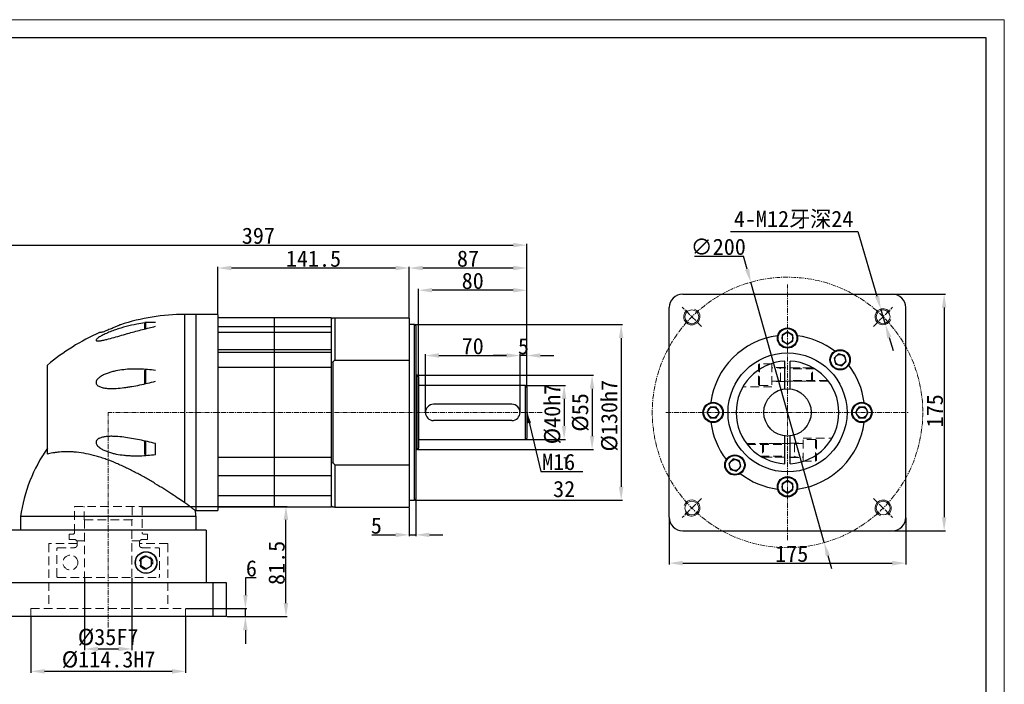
# Model space of a CAD drawing. Header units: millimetres. Extents: x 5804 to 6925, y -574 to 219.
# Tile 3 of 3: x 6197 to 6925, y -273 to 219. Entities that reach past the tile are written whole.
import ezdxf

# ---------------------------------------------------------------- set-up
doc = ezdxf.new("R2010")
doc.units = ezdxf.units.MM
doc.linetypes.add('CENTER', pattern=[0.6, 0.375, -0.075, 0.075, -0.075])
doc.linetypes.add('HIDDEN', pattern=[9.525, 6.35, -3.175])
for name, color, linetype, lineweight in [('0细实线', 3, 'Continuous', 9), ('sold', 2, 'Continuous', 15), ('中心', 1, 'CENTER', 9), ('图框_外框线', 7, 'Continuous', 18), ('标注', 3, 'Continuous', 15)]:
    doc.layers.add(name, color=color, linetype=linetype, lineweight=lineweight)
doc.layers.add('图框_标题栏文字', color=6, linetype='Continuous')
doc.styles.add('工程字', font='gbenor.shx', dxfattribs={"bigfont": 'gbcbig.shx'})
doc.dimstyles.new('ISO-25', dxfattribs={"dimtxt": 11, "dimasz": 5, "dimexe": 1.25, "dimexo": 1, "dimgap": 2, "dimtad": 1, "dimtxsty": '工程字', "dimcen": 2, "dimadec": 0, "dimazin": 0, "dimtfac": 1, "dimtmove": 0, "dimatfit": 3, "dimfxl": 1, "dimarcsym": 0})
doc.dimstyles.new('机械$0', dxfattribs={"dimtxt": 6, "dimasz": 4, "dimexe": 1, "dimexo": 0.5, "dimgap": 0.4, "dimtad": 1, "dimtoh": 1, "dimzin": 9, "dimdsep": 46, "dimtxsty": 'Standard', "dimcen": 0, "dimazin": 2, "dimtfac": 1, "dimtmove": 0, "dimatfit": 3, "dimfxl": 1, "dimarcsym": 0})
doc.dimstyles.new('机械$3', dxfattribs={"dimtxt": 6, "dimasz": 4, "dimexe": 1, "dimexo": 0.5, "dimgap": 0.4, "dimtad": 1, "dimtih": 1, "dimtoh": 1, "dimzin": 9, "dimdsep": 46, "dimtxsty": 'Standard', "dimcen": 0, "dimazin": 2, "dimtfac": 1, "dimtmove": 0, "dimatfit": 3, "dimfxl": 1, "dimarcsym": 0})
doc.dimstyles.new('机械$7', dxfattribs={"dimtxt": 6, "dimasz": 4, "dimexe": 1, "dimexo": 0.5, "dimgap": 0.4, "dimtad": 1, "dimtoh": 1, "dimzin": 9, "dimdsep": 46, "dimtxsty": 'Standard', "dimcen": 0, "dimazin": 2, "dimtfac": 1, "dimtmove": 0, "dimatfit": 3, "dimfxl": 1, "dimarcsym": 0})

# ---------------------------------------------------------------- blocks, each defined once
blk = doc.blocks.new('*D81')
at = {"layer": 'Defpoints', "color": 0}
for p in [(6566.67, -29.76), (6571.67, -53.83), (6566.67, -71.83)]:
    blk.add_point(p, dxfattribs=at)
at = {"layer": '标注', "color": 0, "lineweight": -2, "ltscale": 0.1}
for p, q in [((6566.67, -71.33), (6566.67, -28.76)), ((6571.67, -53.33), (6571.67, -28.76)), ((6556.67, -29.76), (6546.67, -29.76)), ((6571.67, -29.76), (6566.67, -29.76)), ((6581.67, -29.76), (6591.67, -29.76))]:
    blk.add_line(p, q, dxfattribs=at)
at = {"layer": '标注', "color": 0}
for points in [[(6556.67, -31.42), (6556.67, -28.09), (6566.67, -29.76)], [(6581.67, -28.09), (6581.67, -31.42), (6571.67, -29.76)]]:
    blk.add_solid(points, dxfattribs=at)
at = {"layer": '标注', "color": 0, "insert": (6569.17, -22.96), "char_height": 12, "attachment_point": 5}
blk.add_mtext('5', dxfattribs=at)
blk = doc.blocks.new('*D82')
at = {"layer": 'Defpoints', "color": 0}
for p in [(6566.67, -29.76), (6496.67, -71.83), (6566.67, -71.83)]:
    blk.add_point(p, dxfattribs=at)
at = {"layer": '标注', "color": 0, "lineweight": -2, "ltscale": 0.1}
for p, q in [((6496.67, -71.33), (6496.67, -28.76)), ((6566.67, -71.33), (6566.67, -28.76)), ((6506.67, -29.76), (6556.67, -29.76))]:
    blk.add_line(p, q, dxfattribs=at)
at = {"layer": '标注', "color": 0}
for points in [[(6506.67, -28.09), (6506.67, -31.42), (6496.67, -29.76)], [(6556.67, -31.42), (6556.67, -28.09), (6566.67, -29.76)]]:
    blk.add_solid(points, dxfattribs=at)
at = {"layer": '标注', "color": 0, "insert": (6531.67, -22.89), "char_height": 12, "attachment_point": 5}
blk.add_mtext('70', dxfattribs=at)
blk = doc.blocks.new('*D83')
at = {"layer": 'Defpoints', "color": 0}
for p in [(6491.67, 18.51), (6491.67, -46.04), (6571.67, -53.83)]:
    blk.add_point(p, dxfattribs=at)
at = {"layer": '标注', "color": 0, "lineweight": -2, "ltscale": 0.1}
for p, q in [((6491.67, -45.54), (6491.67, 19.51)), ((6561.67, 18.51), (6501.67, 18.51)), ((6571.67, -53.33), (6571.67, 19.51))]:
    blk.add_line(p, q, dxfattribs=at)
at = {"layer": '标注', "color": 0}
for points in [[(6501.67, 20.17), (6501.67, 16.84), (6491.67, 18.51)], [(6561.67, 16.84), (6561.67, 20.17), (6571.67, 18.51)]]:
    blk.add_solid(points, dxfattribs=at)
at = {"layer": '标注', "color": 0, "insert": (6531.67, 25.37), "char_height": 12, "attachment_point": 5}
blk.add_mtext('80', dxfattribs=at)
blk = doc.blocks.new('*D84')
at = {"layer": 'Defpoints', "color": 0}
for p in [(6484.67, 34.93), (6484.67, -1.83), (6571.67, -53.83)]:
    blk.add_point(p, dxfattribs=at)
at = {"layer": '标注', "color": 0, "lineweight": -2, "ltscale": 0.1}
for p, q in [((6484.67, -1.33), (6484.67, 35.93)), ((6561.67, 34.93), (6494.67, 34.93)), ((6571.67, -53.33), (6571.67, 35.93))]:
    blk.add_line(p, q, dxfattribs=at)
at = {"layer": '标注', "color": 0}
for points in [[(6494.67, 36.6), (6494.67, 33.26), (6484.67, 34.93)], [(6561.67, 33.26), (6561.67, 36.6), (6571.67, 34.93)]]:
    blk.add_solid(points, dxfattribs=at)
at = {"layer": '标注', "color": 0, "insert": (6528.17, 41.8), "char_height": 12, "attachment_point": 5}
blk.add_mtext('87', dxfattribs=at)
blk = doc.blocks.new('*D85')
at = {"layer": 'Defpoints', "color": 0}
for p in [(6571.67, 51.87), (6571.67, -53.83), (6174.67, -197.83)]:
    blk.add_point(p, dxfattribs=at)
at = {"layer": '标注', "color": 0, "lineweight": -2, "ltscale": 0.1}
for p, q in [((6174.67, -197.33), (6174.67, 52.87)), ((6184.67, 51.87), (6561.67, 51.87)), ((6571.67, -53.33), (6571.67, 52.87))]:
    blk.add_line(p, q, dxfattribs=at)
at = {"layer": '标注', "color": 0}
for points in [[(6184.67, 53.54), (6184.67, 50.21), (6174.67, 51.87)], [(6561.67, 50.21), (6561.67, 53.54), (6571.67, 51.87)]]:
    blk.add_solid(points, dxfattribs=at)
at = {"layer": '标注', "color": 0, "insert": (6373.17, 58.74), "char_height": 12, "attachment_point": 5}
blk.add_mtext('397', dxfattribs=at)
blk = doc.blocks.new('*D86')
at = {"layer": 'Defpoints', "color": 0}
for p in [(6343.17, 34.93), (6343.17, 0.67), (6484.67, -1.83)]:
    blk.add_point(p, dxfattribs=at)
at = {"layer": '标注', "color": 0, "lineweight": -2, "ltscale": 0.1}
for p, q in [((6343.17, 1.17), (6343.17, 35.93)), ((6474.67, 34.93), (6353.17, 34.93)), ((6484.67, -1.33), (6484.67, 35.93))]:
    blk.add_line(p, q, dxfattribs=at)
at = {"layer": '标注', "color": 0}
for points in [[(6353.17, 36.6), (6353.17, 33.26), (6343.17, 34.93)], [(6474.67, 33.26), (6474.67, 36.6), (6484.67, 34.93)]]:
    blk.add_solid(points, dxfattribs=at)
at = {"layer": '标注', "color": 0, "insert": (6413.91, 41.76), "char_height": 12, "attachment_point": 5}
blk.add_mtext('141.5', dxfattribs=at)
blk = doc.blocks.new('*D87')
at = {"layer": 'Defpoints', "color": 0}
for p in [(6244.67, -193.83), (6279.67, -193.83), (6279.67, -246.7)]:
    blk.add_point(p, dxfattribs=at)
at = {"layer": '标注', "color": 0, "lineweight": -2, "ltscale": 0.1}
for p, q in [((6244.67, -194.33), (6244.67, -247.7)), ((6279.67, -194.33), (6279.67, -247.7)), ((6254.67, -246.7), (6269.67, -246.7))]:
    blk.add_line(p, q, dxfattribs=at)
at = {"layer": '标注', "color": 0}
for points in [[(6254.67, -245.04), (6254.67, -248.37), (6244.67, -246.7)], [(6269.67, -248.37), (6269.67, -245.04), (6279.67, -246.7)]]:
    blk.add_solid(points, dxfattribs=at)
at = {"layer": '标注', "color": 0, "insert": (6262.06, -238.12), "char_height": 12, "attachment_point": 5}
blk.add_mtext('%%C35F7', dxfattribs=at)
blk = doc.blocks.new('*D88')
at = {"layer": 'Defpoints', "color": 0}
for p in [(6205.02, -222.83), (6319.32, -222.83), (6319.32, -263.26)]:
    blk.add_point(p, dxfattribs=at)
at = {"layer": '标注', "color": 0, "lineweight": -2, "ltscale": 0.1}
for p, q in [((6205.02, -223.33), (6205.02, -264.26)), ((6319.32, -223.33), (6319.32, -264.26)), ((6215.02, -263.26), (6309.32, -263.26))]:
    blk.add_line(p, q, dxfattribs=at)
at = {"layer": '标注', "color": 0}
for points in [[(6215.02, -261.6), (6215.02, -264.93), (6205.02, -263.26)], [(6309.32, -264.93), (6309.32, -261.6), (6319.32, -263.26)]]:
    blk.add_solid(points, dxfattribs=at)
at = {"layer": '标注', "color": 0, "insert": (6262.42, -254.68), "char_height": 12, "attachment_point": 5}
blk.add_mtext('%%C114.3H7', dxfattribs=at)
blk = doc.blocks.new('*D89')
at = {"layer": 'Defpoints', "color": 0}
for p in [(6319.32, -216.83), (6363.56, -216.83), (6349.67, -222.83)]:
    blk.add_point(p, dxfattribs=at)
at = {"layer": '标注', "color": 0, "lineweight": -2, "ltscale": 0.1}
for p, q in [((6371.47, -194.08), (6363.56, -194.08)), ((6363.56, -194.08), (6363.56, -206.83)), ((6319.82, -216.83), (6364.56, -216.83)), ((6363.56, -222.83), (6363.56, -216.83)), ((6350.17, -222.83), (6364.56, -222.83)), ((6363.56, -232.83), (6363.56, -242.83))]:
    blk.add_line(p, q, dxfattribs=at)
at = {"layer": '标注', "color": 0}
for points in [[(6361.9, -206.83), (6365.23, -206.83), (6363.56, -216.83)], [(6365.23, -232.83), (6361.9, -232.83), (6363.56, -222.83)]]:
    blk.add_solid(points, dxfattribs=at)
at = {"layer": '标注', "color": 0, "insert": (6368.02, -187.21), "char_height": 12, "attachment_point": 5}
blk.add_mtext('6', dxfattribs=at)
blk = doc.blocks.new('*D90')
at = {"layer": 'Defpoints', "color": 0}
for p in [(6287.17, -141.33), (6393.56, -141.33), (6349.67, -222.83)]:
    blk.add_point(p, dxfattribs=at)
at = {"layer": '标注', "color": 0, "lineweight": -2, "ltscale": 0.1}
for p, q in [((6287.67, -141.33), (6394.56, -141.33)), ((6393.56, -212.83), (6393.56, -151.33)), ((6350.17, -222.83), (6394.56, -222.83))]:
    blk.add_line(p, q, dxfattribs=at)
at = {"layer": '标注', "color": 0}
for points in [[(6395.23, -151.33), (6391.89, -151.33), (6393.56, -141.33)], [(6391.89, -212.83), (6395.23, -212.83), (6393.56, -222.83)]]:
    blk.add_solid(points, dxfattribs=at)
at = {"layer": '标注', "color": 0, "insert": (6386.69, -183.08), "char_height": 12, "attachment_point": 5, "rotation": 90}
blk.add_mtext('81.5', dxfattribs=at)
blk = doc.blocks.new('*U80')
at = {"linetype": 'Continuous'}
blk.add_circle((0, 0), 5.1, dxfattribs=at)
at = {"layer": 'sold', "linetype": 'Continuous'}
blk.add_arc((0, 0), 6, 35.05981, 341.33975, dxfattribs=at)
at = {"layer": '中心', "ltscale": 10}
blk.add_line((-7.06, -7.06), (7.06, 7.06), dxfattribs=at)
blk = doc.blocks.new('*U79')
at = {"layer": '标注', "color": 0, "linetype": 'ByBlock', "lineweight": -2}
for p, rotation in [((37684.81, -6694.32), 90.00000000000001), ((37684.81, -6835.74), 180), ((37826.23, -6835.74), 270)]:
    blk.add_blockref('*U80', p, dxfattribs=dict(at, rotation=rotation))
blk.add_blockref('*U80', (37826.23, -6694.32), dxfattribs=at)
blk = doc.blocks.new('*U78')
at = {"layer": 'sold', "linetype": 'HIDDEN'}
for p, q in [((10.17, 8.61), (31.58, 8.61)), ((10.17, -8.61), (10.17, 8.61)), ((19.42, 7.61), (10.17, 7.61)), ((19.42, 7.61), (20.17, 6.86)), ((19.42, -8.39), (19.42, 7.61)), ((-31.58, 4.61), (-3.33, 4.61)), ((-31.03, 3.91), (-3.33, 3.91)), ((-19.08, 4.61), (-19.83, 3.86)), ((-19.83, 3.86), (-19.83, -4.64)), ((10.17, 4.61), (-19.08, 4.61)), ((-19.08, 4.61), (-19.08, -5.39)), ((0.67, 4.86), (10.17, 4.86)), ((3.92, 4.61), (3.92, -5.39)), ((4.67, 4.61), (3.92, 3.86)), ((20.17, 6.86), (20.17, -7.64)), ((-21.35, -4.69), (-3.33, -4.69)), ((-20.17, -5.39), (-3.33, -5.39)), ((-19.83, -4.64), (-19.08, -5.39)), ((-19.08, -5.39), (10.17, -5.39)), ((0.67, -5.64), (10.17, -5.64)), ((3.92, -4.64), (4.67, -5.39)), ((10.17, -8.39), (19.42, -8.39)), ((20.17, -7.64), (19.42, -8.39))]:
    blk.add_line(p, q, dxfattribs=at)
blk = doc.blocks.new('*U77')
at = {"layer": '标注', "color": 0, "linetype": 'ByBlock', "lineweight": -2, "rotation": 180}
blk.add_blockref('*U78', (29848.44, 2684.54), dxfattribs=at)
at = {"layer": '标注', "color": 0, "linetype": 'ByBlock', "lineweight": -2}
blk.add_blockref('*U78', (29851.1, 2629.32), dxfattribs=at)
blk = doc.blocks.new('*D91')
at = {"layer": 'Defpoints', "color": 0}
for p in [(6676.94, -149.33), (6851.94, -149.33), (6851.94, -183.25)]:
    blk.add_point(p, dxfattribs=at)
at = {"layer": '标注', "color": 0, "lineweight": -2, "ltscale": 0.1}
for p, q in [((6676.94, -149.83), (6676.94, -184.25)), ((6851.94, -149.83), (6851.94, -184.25)), ((6686.94, -183.25), (6841.94, -183.25))]:
    blk.add_line(p, q, dxfattribs=at)
at = {"layer": '标注', "color": 0}
for points in [[(6686.94, -181.58), (6686.94, -184.92), (6676.94, -183.25)], [(6841.94, -184.92), (6841.94, -181.58), (6851.94, -183.25)]]:
    blk.add_solid(points, dxfattribs=at)
at = {"layer": '标注', "color": 0, "insert": (6767.57, -176.42), "char_height": 12, "attachment_point": 5}
blk.add_mtext('175', dxfattribs=at)
blk = doc.blocks.new('*D92')
at = {"layer": 'Defpoints', "color": 0}
for p in [(6841.94, 15.67), (6841.94, -159.33), (6880.28, -159.33)]:
    blk.add_point(p, dxfattribs=at)
at = {"layer": '标注', "color": 0, "lineweight": -2, "ltscale": 0.1}
for p, q in [((6842.44, 15.67), (6881.28, 15.67)), ((6880.28, 5.67), (6880.28, -149.33)), ((6842.44, -159.33), (6881.28, -159.33))]:
    blk.add_line(p, q, dxfattribs=at)
at = {"layer": '标注', "color": 0}
for points in [[(6881.94, 5.67), (6878.61, 5.67), (6880.28, 15.67)], [(6878.61, -149.33), (6881.94, -149.33), (6880.28, -159.33)]]:
    blk.add_solid(points, dxfattribs=at)
at = {"layer": '标注', "color": 0, "insert": (6873.44, -70.66), "char_height": 12, "attachment_point": 5, "rotation": 90}
blk.add_mtext('175', dxfattribs=at)
blk = doc.blocks.new('*D93')
at = {"layer": 'Defpoints', "color": 0}
for p in [(6737.32, 24.42), (6791.56, -168.08)]:
    blk.add_point(p, dxfattribs=at)
at = {"layer": '标注', "color": 0, "lineweight": -2, "ltscale": 0.1}
for p, q in [((6695.56, 43.67), (6731.89, 43.67)), ((6734.61, 34.05), (6731.89, 43.67)), ((6791.56, -168.08), (6737.32, 24.42)), ((6794.27, -177.71), (6796.99, -187.33))]:
    blk.add_line(p, q, dxfattribs=at)
at = {"layer": '标注', "color": 0}
for points in [[(6733, 33.6), (6736.21, 34.5), (6737.32, 24.42)], [(6795.88, -177.25), (6792.67, -178.16), (6791.56, -168.08)]]:
    blk.add_solid(points, dxfattribs=at)
at = {"layer": '标注', "color": 0, "insert": (6713.23, 50.54), "char_height": 12, "attachment_point": 5}
blk.add_mtext('∅200', dxfattribs=at)
blk = doc.blocks.new('*D94')
at = {"layer": 'Defpoints', "color": 0}
for p in [(6833.45, 4.64), (6836.85, -6.87)]:
    blk.add_point(p, dxfattribs=at)
at = {"layer": '标注', "color": 0, "lineweight": -2, "ltscale": 0.1}
for p, q in [((6722.37, 61.92), (6816.55, 61.92)), ((6816.55, 61.92), (6830.62, 14.23)), ((6836.85, -6.87), (6833.45, 4.64)), ((6839.68, -16.46), (6842.51, -26.06))]:
    blk.add_line(p, q, dxfattribs=at)
at = {"layer": '标注', "color": 0}
for points in [[(6829.02, 13.76), (6832.22, 14.7), (6833.45, 4.64)], [(6841.28, -15.99), (6838.08, -16.94), (6836.85, -6.87)]]:
    blk.add_solid(points, dxfattribs=at)
at = {"layer": '标注', "color": 0, "insert": (6768.96, 70.59), "char_height": 12, "attachment_point": 5}
blk.add_mtext('4-M12牙深24', dxfattribs=at)
blk = doc.blocks.new('*D97')
at = {"layer": 'Defpoints', "color": 0}
for p in [(6489.67, -135.83), (6484.67, -141.83), (6489.67, -162.36)]:
    blk.add_point(p, dxfattribs=at)
at = {"layer": '标注', "color": 0, "lineweight": -2, "ltscale": 0.1}
for p, q in [((6489.67, -136.33), (6489.67, -163.36)), ((6484.67, -142.33), (6484.67, -163.36)), ((6457.16, -162.36), (6464.67, -162.36)), ((6464.67, -162.36), (6474.67, -162.36)), ((6484.67, -162.36), (6489.67, -162.36)), ((6499.67, -162.36), (6509.67, -162.36))]:
    blk.add_line(p, q, dxfattribs=at)
at = {"layer": '标注', "color": 0}
for points in [[(6474.67, -164.03), (6474.67, -160.7), (6484.67, -162.36)], [(6499.67, -160.7), (6499.67, -164.03), (6489.67, -162.36)]]:
    blk.add_solid(points, dxfattribs=at)
at = {"layer": '标注', "color": 0, "insert": (6460.41, -155.56), "char_height": 12, "attachment_point": 5}
blk.add_mtext('5', dxfattribs=at)
blk = doc.blocks.new('*D106')
at = {"layer": 'Defpoints', "color": 0}
for p in [(6569.67, -51.83), (6569.67, -91.83), (6599.24, -91.83)]:
    blk.add_point(p, dxfattribs=at)
at = {"layer": '标注', "color": 0, "lineweight": -2, "ltscale": 0.1}
for p, q in [((6570.17, -51.83), (6600.24, -51.83)), ((6599.24, -61.83), (6599.24, -81.83)), ((6570.17, -91.83), (6600.24, -91.83))]:
    blk.add_line(p, q, dxfattribs=at)
at = {"layer": '标注', "color": 0}
for points in [[(6600.9, -61.83), (6597.57, -61.83), (6599.24, -51.83)], [(6597.57, -81.83), (6600.9, -81.83), (6599.24, -91.83)]]:
    blk.add_solid(points, dxfattribs=at)
at = {"layer": '标注', "color": 0, "insert": (6590.65, -73.01), "char_height": 12, "attachment_point": 5, "rotation": 90}
blk.add_mtext('%%C40h7', dxfattribs=at)
blk = doc.blocks.new('*D107')
at = {"layer": 'Defpoints', "color": 0}
for p in [(6488.67, -6.83), (6488.67, -136.83), (6641.42, -136.83)]:
    blk.add_point(p, dxfattribs=at)
at = {"layer": '标注', "color": 0, "lineweight": -2, "ltscale": 0.1}
for p, q in [((6489.17, -6.83), (6642.42, -6.83)), ((6641.42, -16.83), (6641.42, -126.83)), ((6489.17, -136.83), (6642.42, -136.83))]:
    blk.add_line(p, q, dxfattribs=at)
at = {"layer": '标注', "color": 0}
for points in [[(6643.09, -16.83), (6639.75, -16.83), (6641.42, -6.83)], [(6639.75, -126.83), (6643.09, -126.83), (6641.42, -136.83)]]:
    blk.add_solid(points, dxfattribs=at)
at = {"layer": '标注', "color": 0, "insert": (6632.84, -74.26), "char_height": 12, "attachment_point": 5, "rotation": 90}
blk.add_mtext('%%C130h7', dxfattribs=at)
blk = doc.blocks.new('*D108')
at = {"layer": 'Defpoints', "color": 0}
for p in [(6490.67, -44.33), (6490.67, -99.33), (6619.93, -99.33)]:
    blk.add_point(p, dxfattribs=at)
at = {"layer": '标注', "color": 0, "lineweight": -2, "ltscale": 0.1}
for p, q in [((6491.17, -44.33), (6620.93, -44.33)), ((6619.93, -54.33), (6619.93, -89.33)), ((6491.17, -99.33), (6620.93, -99.33))]:
    blk.add_line(p, q, dxfattribs=at)
at = {"layer": '标注', "color": 0}
for points in [[(6621.59, -54.33), (6618.26, -54.33), (6619.93, -44.33)], [(6618.26, -89.33), (6621.59, -89.33), (6619.93, -99.33)]]:
    blk.add_solid(points, dxfattribs=at)
at = {"layer": '标注', "color": 0, "insert": (6611.34, -71.83), "char_height": 12, "attachment_point": 5, "rotation": 90}
blk.add_mtext('%%C55', dxfattribs=at)

msp = doc.modelspace()

# ---------------------------------------------------------------- linework, layer by layer
at = {"linetype": 'Continuous'}
for p, q in [((6686.94, 15.671), (6841.94, 15.671)), ((6327.166, 0.671), (6318.726, 0.671)), ((6318.726, -138.761), (6318.726, 0.671)), ((6343.166, 0.671), (6327.166, 0.671)), ((6327.166, -144.329), (6327.166, 0.671)), ((6343.166, 0.671), (6343.166, -144.329)), ((6676.94, -149.329), (6676.94, 5.671)), ((6851.94, -149.329), (6851.94, 5.671)), ((6289.166, -10.078), (6289.166, -5.777)), ((6297.166, -5.277), (6289.666, -5.277)), ((6289.666, -5.277), (6289.666, -9.994)), ((6427.166, -1.829), (6343.166, -1.829)), ((6385.166, -141.829), (6385.166, -1.829)), ((6427.166, -141.829), (6427.166, -1.829)), ((6428.166, -1.829), (6427.166, -2.829)), ((6429.666, -1.829), (6429.666, -33.099)), ((6429.666, -1.829), (6484.666, -1.829)), ((6484.666, -1.829), (6484.666, -141.829)), ((6488.683, -6.829), (6484.683, -6.829)), ((6488.666, -136.829), (6488.666, -6.829)), ((6343.166, -8.191), (6427.166, -8.191)), ((6427.166, -12.649), (6343.166, -12.649)), ((6489.666, -7.829), (6489.666, -135.829)), ((6489.683, -14.329), (6489.666, -14.329)), ((6489.683, -14.329), (6489.683, -129.329)), ((6427.166, -25.451), (6343.166, -25.451)), ((6427.166, -27.597), (6343.166, -27.597)), ((6428.166, -34.921), (6428.166, -108.737)), ((6429.666, -33.099), (6484.666, -33.099)), ((6762.44, -54.444), (6762.44, -33.882)), ((6766.44, -54.444), (6766.44, -33.882)), ((6217.166, -102.688), (6217.166, -36.859)), ((6289.166, -46.954), (6289.166, -40.954)), ((6289.666, -40.454), (6289.666, -46.954)), ((6427.166, -38.569), (6343.166, -38.569)), ((6289.166, -50.698), (6289.166, -46.954)), ((6289.666, -46.954), (6289.666, -50.648)), ((6490.666, -44.329), (6489.683, -44.329)), ((6490.666, -99.329), (6490.666, -44.329)), ((6491.666, -45.329), (6491.666, -98.329)), ((6570.666, -51.829), (6491.666, -51.829)), ((6570.666, -91.829), (6570.666, -51.829)), ((6571.666, -52.829), (6571.666, -90.829)), ((6560.666, -65.829), (6502.666, -65.829)), ((6560.666, -77.829), (6502.666, -77.829)), ((6289.166, -96.703), (6289.166, -92.902)), ((6289.666, -93.028), (6289.666, -96.703)), ((6491.666, -91.829), (6570.666, -91.829)), ((6762.44, -109.776), (6762.44, -89.214)), ((6766.44, -109.776), (6766.44, -89.214)), ((6289.166, -102.703), (6289.166, -96.703)), ((6289.666, -96.703), (6289.666, -103.203)), ((6297.166, -96.186), (6297.166, -94.843)), ((6297.166, -101.651), (6297.166, -96.186)), ((6297.166, -102.937), (6297.166, -101.651)), ((6489.683, -99.329), (6490.666, -99.329)), ((6427.166, -105.089), (6343.166, -105.089)), ((6429.666, -110.559), (6429.666, -141.829)), ((6429.666, -110.559), (6484.666, -110.559)), ((6427.166, -118.661), (6343.166, -118.661)), ((6489.666, -129.329), (6489.683, -129.329)), ((6427.166, -133.579), (6343.166, -133.579)), ((6484.683, -136.829), (6488.683, -136.829)), ((6326.364, -144.329), (6327.166, -144.329)), ((6327.166, -144.329), (6343.166, -144.329)), ((6427.166, -141.829), (6343.166, -141.829)), ((6427.166, -140.829), (6428.166, -141.829)), ((6429.666, -141.829), (6484.666, -141.829)), ((6197.166, -148.856), (6197.166, -158.829)), ((6327.166, -148.856), (6197.166, -148.856)), ((6327.166, -158.829), (6327.166, -148.856)), ((6334.666, -158.829), (6189.666, -158.829)), ((6334.666, -158.829), (6334.666, -197.829)), ((6686.94, -159.329), (6841.94, -159.329)), ((6224.674, -171.829), (6224.173, -172.329)), ((6299.658, -193.829), (6300.158, -193.329)), ((6349.666, -197.829), (6174.666, -197.829)), ((6339.666, -222.829), (6339.666, -197.829)), ((6349.666, -222.829), (6349.666, -197.829)), ((6349.666, -222.829), (6174.666, -222.829))]:
    msp.add_line(p, q, dxfattribs=at)
at = {"color": 7, "linetype": 'Continuous', "lineweight": 25}
for p, q in [((6286.169, -180.513), (6286.162, -185.132)), ((6290.173, -178.21), (6286.169, -180.513)), ((6294.169, -180.526), (6290.173, -178.21)), ((6294.162, -185.145), (6294.169, -180.526)), ((6286.162, -185.132), (6290.158, -187.448)), ((6290.158, -187.448), (6294.162, -185.145))]:
    msp.add_line(p, q, dxfattribs=at)
at = {"linetype": 'Continuous'}
for centre, radius in [((6764.44, -16.829), 7.5), ((6764.44, -71.829), 44), ((6803.331, -32.938), 7.5), ((6764.44, -71.829), 17.5), ((6709.44, -71.829), 7.5), ((6819.44, -71.829), 7.5), ((6725.549, -110.72), 7.5), ((6764.44, -126.829), 7.5)]:
    msp.add_circle(centre, radius, dxfattribs=at)
at = {"color": 7, "linetype": 'Continuous', "lineweight": 25}
for radius in [8, 7.9]:
    msp.add_circle((6290.166, -182.829), radius, dxfattribs=at)
at = {"linetype": 'Continuous'}
for centre, radius, start, end in [((6686.94, 5.671), 10, 90, 180), ((6841.94, 5.671), 10, 0, 90), ((6320.126, -159.299), 159.976, 90.501208, 107.831495), ((6289.666, -5.777), 0.5, 90, 180), ((6488.666, -7.829), 1, 0, 90), ((6320.126, -159.299), 159.976, 113.712298, 130.060494), ((6764.44, -71.829), 57.15, 97.348038, 172.651962), ((6764.44, -71.829), 57.15, 52.348038, 82.651962), ((6764.44, -71.829), 38, 93.016961, 266.983039), ((6764.44, -71.829), 38, 273.016961, 86.983039), ((6289.666, -40.954), 0.5, 90, 180), ((6764.44, -71.829), 57.15, 7.348038, 37.651962), ((6490.666, -45.329), 1, 0, 90), ((6570.666, -52.829), 1, 0, 90), ((6502.666, -71.829), 6, 90, 270), ((6560.666, -71.829), 6, 270, 90), ((6764.44, -71.829), 57.15, 187.348038, 217.651962), ((6764.44, -71.829), 57.15, 277.348038, 352.651962), ((6570.666, -90.829), 1, 270, 0), ((6315.856, -166.539), 120, 145.327529, 171.526194), ((6490.666, -98.329), 1, 270, 0), ((6289.666, -102.703), 0.5, 180, 270), ((6764.44, -71.829), 57.15, 232.348038, 262.651962), ((6488.666, -135.829), 1, 270, 0), ((6208.476, -166.539), 120, 8.473806, 10.682769), ((6686.94, -149.329), 10, 180, 270), ((6841.94, -149.329), 10, 270, 0)]:
    msp.add_arc(centre, radius, start, end, dxfattribs=at)
for start_param, end_param in [(0.8919432, 0.9138736), (5.3693117, 5.3912421)]:
    msp.add_ellipse((6391.698, -71.829), major_axis=(58.079, 0), ratio=0.8164966, start_param=start_param, end_param=end_param, dxfattribs=at)
for points, knots in [([(6289.186, -5.657), (6287.188, -5.949), (6282.543, -6.627), (6275.291, -8.286), (6268.765, -10.252), (6263.638, -12.157), (6260.124, -13.667), (6257.464, -14.998), (6255.649, -16.049), (6254.507, -16.815), (6253.642, -17.53), (6253.166, -18.109), (6253.086, -18.543), (6253.351, -18.844), (6254.169, -19.024), (6255.851, -18.916), (6258.245, -18.495), (6261.849, -17.644), (6266.457, -16.415), (6272.046, -14.807), (6279.026, -12.79), (6287.412, -10.48), (6293.914, -8.943), (6297.166, -8.174)], [0, 0, 0, 0, 0.06936469, 0.16126951, 0.25308141, 0.29901471, 0.34489355, 0.3815571, 0.40009579, 0.41856911, 0.43233358, 0.44621288, 0.45669905, 0.46717695, 0.48213788, 0.50792684, 0.54223347, 0.57668593, 0.64241076, 0.70845587, 0.77444257, 0.88720068, 1, 1, 1, 1]), ([(6271.139, -7.011), (6271.145, -7.008), (6271.167, -6.998), (6270.971, -7.088), (6270.568, -7.273), (6269.965, -7.547), (6269.175, -7.903), (6268.201, -8.335), (6267.051, -8.837), (6265.73, -9.401), (6264.269, -10.01), (6262.702, -10.644), (6261.076, -11.279), (6259.523, -11.863), (6258.069, -12.391), (6257.23, -12.682), (6256.806, -12.829)], [0, 0, 0, 0, 0.0283702, 0.0973767, 0.1629136, 0.230208, 0.2985981, 0.3686922, 0.4426836, 0.5185182, 0.5984227, 0.6804654, 0.7635101, 0.8490349, 0.9235267, 1, 1, 1, 1]), ([(6256.806, -12.829), (6256.496, -12.829), (6255.959, -12.829), (6255.72, -12.829), (6255.791, -12.829), (6255.791, -12.829)], [0, 0, 0, 0, 0.57813474, 0.9997231, 1, 1, 1, 1]), ([(6297.166, -40.721), (6295.188, -40.464), (6293.212, -40.257), (6289.264, -39.944), (6287.292, -39.838), (6283.347, -39.737), (6281.375, -39.743), (6277.453, -39.885), (6275.5, -40.021), (6271.609, -40.45), (6269.671, -40.743), (6266.773, -41.34), (6265.812, -41.565), (6263.906, -42.077), (6262.96, -42.363), (6261.555, -42.852), (6261.088, -43.025), (6260.161, -43.394), (6259.699, -43.591), (6258.786, -44.01), (6258.335, -44.233), (6257.447, -44.712), (6257.008, -44.969), (6256.158, -45.521), (6255.746, -45.816), (6255.157, -46.3), (6254.965, -46.468), (6254.595, -46.822), (6254.415, -47.008), (6254.078, -47.398), (6253.92, -47.601), (6253.635, -48.028), (6253.509, -48.252), (6253.356, -48.595), (6253.311, -48.712), (6253.233, -48.948), (6253.201, -49.07), (6253.13, -49.432), (6253.115, -49.671), (6253.152, -50.144), (6253.205, -50.368), (6253.366, -50.792), (6253.475, -50.99), (6253.853, -51.533), (6254.182, -51.837), (6254.894, -52.352), (6255.281, -52.566), (6256.096, -52.939), (6256.516, -53.094), (6257.8, -53.496), (6258.689, -53.681), (6260.508, -53.955), (6261.441, -54.042), (6263.309, -54.145), (6264.248, -54.161), (6266.132, -54.143), (6267.078, -54.108), (6269.928, -53.942), (6271.843, -53.752), (6274.736, -53.386), (6275.703, -53.25), (6277.646, -52.954), (6278.621, -52.794), (6281.542, -52.288), (6283.49, -51.913), (6287.389, -51.108), (6289.34, -50.679), (6293.248, -49.778), (6295.205, -49.306), (6297.166, -48.814)], [0, 0, 0, 0, 0.0625, 0.0625, 0.125, 0.125, 0.1875, 0.1875, 0.25, 0.25, 0.3125, 0.3125, 0.34375, 0.34375, 0.375, 0.375, 0.390625, 0.390625, 0.40625, 0.40625, 0.421875, 0.421875, 0.4375, 0.4375, 0.453125, 0.453125, 0.4609375, 0.4609375, 0.46875, 0.46875, 0.4765625, 0.4765625, 0.484375, 0.484375, 0.4882812, 0.4882812, 0.4921875, 0.4921875, 0.5, 0.5, 0.5078125, 0.5078125, 0.515625, 0.515625, 0.53125, 0.53125, 0.546875, 0.546875, 0.5625, 0.5625, 0.59375, 0.59375, 0.625, 0.625, 0.65625, 0.65625, 0.6875, 0.6875, 0.75, 0.75, 0.78125, 0.78125, 0.8125, 0.8125, 0.875, 0.875, 0.9375, 0.9375, 1, 1, 1, 1]), ([(6297.166, -94.843), (6295.188, -94.347), (6293.212, -93.871), (6289.264, -92.962), (6287.292, -92.528), (6283.347, -91.717), (6281.375, -91.339), (6277.453, -90.663), (6275.5, -90.365), (6271.609, -89.88), (6269.671, -89.693), (6266.773, -89.537), (6265.812, -89.507), (6263.906, -89.501), (6262.96, -89.525), (6261.555, -89.616), (6261.088, -89.656), (6260.161, -89.758), (6259.699, -89.82), (6258.786, -89.973), (6258.335, -90.062), (6257.447, -90.276), (6257.008, -90.401), (6256.158, -90.697), (6255.746, -90.866), (6255.157, -91.169), (6254.965, -91.278), (6254.595, -91.517), (6254.415, -91.648), (6254.078, -91.933), (6253.92, -92.087), (6253.635, -92.426), (6253.509, -92.61), (6253.356, -92.906), (6253.311, -93.008), (6253.233, -93.22), (6253.201, -93.332), (6253.13, -93.672), (6253.115, -93.906), (6253.152, -94.391), (6253.205, -94.632), (6253.366, -95.106), (6253.475, -95.338), (6253.853, -95.999), (6254.182, -96.406), (6254.894, -97.14), (6255.281, -97.473), (6256.096, -98.095), (6256.516, -98.378), (6257.8, -99.167), (6258.689, -99.615), (6260.508, -100.42), (6261.441, -100.774), (6263.309, -101.403), (6264.248, -101.679), (6266.132, -102.17), (6267.078, -102.385), (6269.928, -102.957), (6271.843, -103.239), (6274.736, -103.549), (6275.703, -103.634), (6277.646, -103.768), (6278.621, -103.817), (6281.542, -103.917), (6283.49, -103.919), (6287.389, -103.815), (6289.34, -103.709), (6293.248, -103.397), (6295.205, -103.192), (6297.166, -102.937)], [0, 0, 0, 0, 0.0625, 0.0625, 0.125, 0.125, 0.1875, 0.1875, 0.25, 0.25, 0.3125, 0.3125, 0.34375, 0.34375, 0.375, 0.375, 0.390625, 0.390625, 0.40625, 0.40625, 0.421875, 0.421875, 0.4375, 0.4375, 0.453125, 0.453125, 0.4609375, 0.4609375, 0.46875, 0.46875, 0.4765625, 0.4765625, 0.484375, 0.484375, 0.4882813, 0.4882813, 0.4921875, 0.4921875, 0.5, 0.5, 0.5078125, 0.5078125, 0.515625, 0.515625, 0.53125, 0.53125, 0.546875, 0.546875, 0.5625, 0.5625, 0.59375, 0.59375, 0.625, 0.625, 0.65625, 0.65625, 0.6875, 0.6875, 0.75, 0.75, 0.78125, 0.78125, 0.8125, 0.8125, 0.875, 0.875, 0.9375, 0.9375, 1, 1, 1, 1]), ([(6318.726, -138.761), (6317.375, -137.818), (6315.892, -136.793), (6312.682, -134.608), (6310.955, -133.447), (6308.644, -131.922), (6308.174, -131.613), (6307.219, -130.989), (6306.734, -130.673), (6305.267, -129.723), (6304.269, -129.083), (6301.217, -127.146), (6299.105, -125.834), (6295.82, -123.848), (6294.706, -123.183), (6293.004, -122.182), (6292.43, -121.847), (6291.28, -121.181), (6290.703, -120.85), (6287.803, -119.198), (6285.446, -117.898), (6280.651, -115.361), (6278.212, -114.123), (6274.484, -112.328), (6273.227, -111.739), (6270.723, -110.601), (6269.471, -110.05), (6265.716, -108.452), (6263.213, -107.462), (6259.452, -106.107), (6258.197, -105.676), (6255.685, -104.862), (6254.425, -104.478), (6250.653, -103.405), (6248.195, -102.808), (6243.391, -101.853), (6241.045, -101.496), (6237.617, -101.136), (6236.49, -101.045), (6234.825, -100.952), (6234.273, -100.929), (6233.19, -100.895), (6232.656, -100.886), (6230.027, -100.87), (6228.053, -100.964), (6225.299, -101.215), (6224.416, -101.318), (6223.147, -101.492), (6222.733, -101.554), (6221.926, -101.683), (6221.531, -101.75), (6219.617, -102.097), (6218.281, -102.403), (6217.166, -102.688)], [0, 0, 0, 0, 0.0625, 0.0625, 0.125, 0.125, 0.140625, 0.140625, 0.15625, 0.15625, 0.1875, 0.1875, 0.25, 0.25, 0.28125, 0.28125, 0.296875, 0.296875, 0.3125, 0.3125, 0.375, 0.375, 0.4375, 0.4375, 0.46875, 0.46875, 0.5, 0.5, 0.5625, 0.5625, 0.59375, 0.59375, 0.625, 0.625, 0.6875, 0.6875, 0.75, 0.75, 0.78125, 0.78125, 0.796875, 0.796875, 0.8125, 0.8125, 0.875, 0.875, 0.90625, 0.90625, 0.921875, 0.921875, 0.9375, 0.9375, 1, 1, 1, 1]), ([(6326.364, -144.3), (6326.37, -144.304), (6326.383, -144.314), (6326.101, -144.101), (6325.578, -143.705), (6324.788, -143.113), (6323.815, -142.392), (6322.718, -141.589), (6321.543, -140.74), (6320.225, -139.802), (6319.226, -139.109), (6318.726, -138.761)], [0, 0, 0, 0, 0.0793212, 0.2026187, 0.3267834, 0.4535977, 0.5812845, 0.6849365, 0.7890095, 0.894311, 1, 1, 1, 1])]:
    msp.add_open_spline(points, degree=3, knots=knots, dxfattribs=at)
for points in [[(6428.166, -1.829), (6428.66, -1.829), (6429.16, -1.829), (6429.666, -1.829)], [(6429.666, -33.099), (6429.16, -33.702), (6428.66, -34.309), (6428.166, -34.921)], [(6428.166, -108.737), (6428.66, -109.349), (6429.16, -109.956), (6429.666, -110.559)], [(6429.666, -141.829), (6429.16, -141.829), (6428.66, -141.829), (6428.166, -141.829)]]:
    msp.add_open_spline(points, degree=3, dxfattribs=at)
at = {"layer": 'sold', "linetype": 'HIDDEN'}
for p, q in [((6237.166, -141.329), (6287.166, -141.329)), ((6237.166, -160.829), (6237.166, -141.329)), ((6244.416, -151.329), (6244.416, -141.329)), ((6279.916, -141.329), (6279.916, -151.329)), ((6287.166, -141.329), (6287.166, -160.829)), ((6244.416, -151.329), (6244.666, -151.329)), ((6244.666, -151.329), (6244.666, -193.829)), ((6279.666, -151.329), (6244.666, -151.329)), ((6279.666, -193.829), (6279.666, -151.329)), ((6279.666, -151.329), (6279.916, -151.329)), ((6233.166, -165.829), (6233.166, -161.829)), ((6236.166, -161.829), (6233.166, -161.829)), ((6237.166, -165.829), (6233.166, -165.829)), ((6238.898, -166.829), (6244.666, -166.829)), ((6239.179, -169.829), (6239.179, -166.829)), ((6244.682, -165.829), (6244.666, -165.829)), ((6279.666, -166.829), (6285.434, -166.829)), ((6291.166, -165.829), (6287.166, -165.829)), ((6291.166, -161.829), (6288.166, -161.829)), ((6291.166, -161.829), (6291.166, -165.829)), ((6239.179, -168.829), (6218.166, -168.829)), ((6218.166, -168.829), (6218.166, -216.829)), ((6224.173, -193.329), (6224.173, -172.329)), ((6224.674, -171.829), (6237.178, -171.829)), ((6285.152, -167.829), (6285.152, -169.829)), ((6306.166, -168.829), (6285.152, -168.829)), ((6287.153, -171.829), (6299.658, -171.829)), ((6300.158, -172.329), (6299.658, -171.829)), ((6300.158, -172.329), (6300.158, -193.329)), ((6306.166, -168.829), (6306.166, -216.829)), ((6224.173, -193.329), (6224.674, -193.829)), ((6224.674, -193.829), (6299.658, -193.829)), ((6205.016, -222.829), (6205.016, -216.829)), ((6205.016, -216.829), (6319.316, -216.829)), ((6319.316, -216.829), (6319.316, -222.829))]:
    msp.add_line(p, q, dxfattribs=at)
for centre, radius in [((6234.166, -182.829), 5.5), ((6290.166, -182.829), 4.25)]:
    msp.add_circle(centre, radius, dxfattribs=at)
for centre, radius, start, end in [((6236.166, -160.829), 1, 270, 0), ((6237.166, -167.829), 2, 30, 90), ((6287.166, -167.829), 2, 90, 150), ((6288.166, -160.829), 1, 180, 270), ((6290.166, -182.829), 5, 345, 285)]:
    msp.add_arc(centre, radius, start, end, dxfattribs=at)
for points, knots in [([(6239.179, -167.829), (6239.179, -167.654), (6239.156, -167.478), (6239.065, -167.14), (6238.998, -166.98), (6238.911, -166.829)], [0, 0, 0, 0, 0.5, 0.5, 1, 1, 1, 1]), ([(6285.42, -166.829), (6285.333, -166.979), (6285.265, -167.143), (6285.175, -167.482), (6285.152, -167.655), (6285.152, -167.829)], [0, 0, 0, 0, 0.5, 0.5, 1, 1, 1, 1]), ([(6237.178, -171.829), (6237.308, -171.829), (6237.438, -171.816), (6237.695, -171.765), (6237.822, -171.727), (6238.183, -171.578), (6238.407, -171.429), (6238.776, -171.061), (6238.926, -170.836), (6239.077, -170.473), (6239.115, -170.348), (6239.166, -170.092), (6239.179, -169.959), (6239.179, -169.829)], [0, 0, 0, 0, 0.125, 0.125, 0.25, 0.25, 0.5, 0.5, 0.75, 0.75, 0.875, 0.875, 1, 1, 1, 1]), ([(6285.152, -169.829), (6285.152, -169.96), (6285.165, -170.092), (6285.216, -170.348), (6285.254, -170.472), (6285.405, -170.838), (6285.552, -171.057), (6285.925, -171.429), (6286.147, -171.577), (6286.509, -171.727), (6286.636, -171.765), (6286.893, -171.816), (6287.022, -171.829), (6287.153, -171.829)], [0, 0, 0, 0, 0.125, 0.125, 0.25, 0.25, 0.5, 0.5, 0.75, 0.75, 0.875, 0.875, 1, 1, 1, 1])]:
    msp.add_open_spline(points, degree=3, knots=knots, dxfattribs=at)
at = {"layer": '中心', "ltscale": 10}
for p, q in [((6764.44, -166.295), (6764.44, 22.637)), ((6583.142, -71.829), (6262.166, -71.829)), ((6262.166, -230.747), (6262.166, -71.829)), ((6674.459, -71.829), (6854.421, -71.829))]:
    msp.add_line(p, q, dxfattribs=at)
msp.add_circle((6764.44, -71.829), 100, dxfattribs=at)
at = {"layer": '图框_外框线', "color": 3}
msp.add_lwpolyline([(5803.814, -574.127), (6924.762, -574.127), (6924.762, 218.543), (5803.814, 218.543)], close=True, dxfattribs=at)
at = {"layer": '图框_外框线', "color": 3, "lineweight": 25}
msp.add_lwpolyline([(5870.537, -560.783), (6911.417, -560.783), (6911.417, 205.198), (5870.537, 205.198)], close=True, dxfattribs=at)
at = {"layer": '图框_标题栏文字', "ltscale": 0.1}
for points in [[(6768.44, -14.52), (6764.44, -12.21), (6760.44, -14.52), (6760.44, -19.138), (6764.44, -21.448), (6768.44, -19.138)], [(6807.792, -34.134), (6806.597, -29.672), (6802.136, -28.477), (6798.87, -31.743), (6800.065, -36.204), (6804.526, -37.4)], [(6707.131, -67.829), (6704.821, -71.829), (6707.131, -75.829), (6711.75, -75.829), (6714.059, -71.829), (6711.75, -67.829)], [(6821.75, -75.829), (6824.059, -71.829), (6821.75, -67.829), (6817.131, -67.829), (6814.821, -71.829), (6817.131, -75.829)], [(6721.088, -109.524), (6722.283, -113.986), (6726.745, -115.181), (6730.011, -111.915), (6728.815, -107.454), (6724.354, -106.258)], [(6760.44, -129.138), (6764.44, -131.448), (6768.44, -129.138), (6768.44, -124.52), (6764.44, -122.21), (6760.44, -124.52)]]:
    msp.add_lwpolyline(points, close=True, dxfattribs=at)
for centre in [(6764.44, -16.829), (6803.331, -32.938), (6709.44, -71.829), (6819.44, -71.829), (6725.549, -110.72), (6764.44, -126.829)]:
    msp.add_circle(centre, 7, dxfattribs=at)
at = {"layer": '图框_标题栏文字', "linetype": 'Continuous'}
for centre in [(6764.44, -16.829), (6803.331, -32.938), (6709.44, -71.829), (6819.44, -71.829), (6725.549, -110.72), (6764.44, -126.829)]:
    msp.add_circle(centre, 4, dxfattribs=at)
at = {"layer": '标注'}
msp.add_line((6598.952, -105.453), (6602.442, -105.453), dxfattribs=at)

# ---------------------------------------------------------------- block references
for name, p in [('*U79', (-30991.084, 6693.198)), ('*U77', (-23085.33, -2728.763))]:
    msp.add_blockref(name, p, dxfattribs=at)

# ---------------------------------------------------------------- texts
at = {"layer": '0细实线', "ltscale": 0.1, "insert": (6582.949, -102.432), "char_height": 12, "width": 31.97512, "attachment_point": 1}
msp.add_mtext('M16  32', dxfattribs=at)

# ---------------------------------------------------------------- dimensions: what is measured, and where the dimension line sits
at = {"layer": '标注', "ltscale": 0.1}
dim = msp.add_diameter_dim_2p(p1=(6836.849, -6.873), p2=(6833.453, 4.636), text='4-M12牙深24', dimstyle='机械$3', override={"dimtxt": 12, "dimasz": 10, "dimgap": 1, "dimcen": 10}, dxfattribs=at)
dim.commit()
dim.dimension.update_dxf_attribs({"geometry": '*D94', "text_midpoint": (6768.962, 61.917), "dimtype": 163})
for base, p1, p2, picture, middle in [((6571.666, 51.874), (6174.666, -197.829), (6571.666, -53.829), '*D85', (6373.166, 51.874)), ((6343.166, 34.928), (6484.666, -1.829), (6343.166, 0.671), '*D86', (6413.907, 34.928)), ((6484.666, 34.93), (6571.666, -53.829), (6484.666, -1.829), '*D84', (6528.166, 34.93)), ((6491.666, 18.505), (6571.666, -53.829), (6491.666, -46.041), '*D83', (6531.666, 18.505)), ((6566.666, -29.756), (6496.666, -71.829), (6566.666, -71.829), '*D82', (6531.666, -29.756)), ((6566.666, -29.756), (6571.666, -53.829), (6566.666, -71.829), '*D81', (6569.166, -29.756)), ((6489.666, -162.363), (6484.666, -141.829), (6489.666, -135.829), '*D97', (6460.414, -162.363)), ((6851.94, -183.249), (6676.94, -149.329), (6851.94, -149.329), '*D91', (6767.575, -183.249))]:
    dim = msp.add_linear_dim(base=base, p1=p1, p2=p2, dimstyle='机械$0', override={"dimtxt": 12, "dimasz": 10, "dimgap": 1, "dimcen": 10}, dxfattribs=at)
    dim.commit()
    dim.dimension.update_dxf_attribs({"geometry": picture, "text_midpoint": middle, "dimtype": 160})
dim = msp.add_diameter_dim_2p(p1=(6791.562, -168.081), p2=(6737.318, 24.423), dimstyle='机械$3', override={"dimtxt": 12, "dimasz": 10, "dimgap": 1, "dimcen": 10}, dxfattribs=at)
dim.commit()
dim.dimension.update_dxf_attribs({"geometry": '*D93', "text_midpoint": (6713.229, 50.539)})
for base, p1, p2, picture, middle in [((6880.275, -159.329), (6841.94, 15.671), (6841.94, -159.329), '*D92', (6880.275, -70.657)), ((6393.559, -141.329), (6349.666, -222.829), (6287.166, -141.329), '*D90', (6393.559, -183.079)), ((6363.564, -216.829), (6349.666, -222.829), (6319.316, -216.829), '*D89', (6368.017, -194.079))]:
    dim = msp.add_linear_dim(base=base, p1=p1, p2=p2, angle=90, dimstyle='机械$0', override={"dimtxt": 12, "dimasz": 10, "dimgap": 1, "dimcen": 10}, dxfattribs=at)
    dim.commit()
    dim.dimension.update_dxf_attribs({"geometry": picture, "text_midpoint": middle, "dimtype": 160})
for base, p1, p2, angle, text, picture, middle in [((6641.419, -136.829), (6488.666, -6.829), (6488.666, -136.829), 90, '%%C<>h7', '*D107', (6641.419, -74.261)), ((6619.926, -99.329), (6490.666, -44.329), (6490.666, -99.329), 90, '%%C<>', '*D108', (6619.926, -71.829)), ((6599.236, -91.829), (6569.666, -51.829), (6569.666, -91.829), 90, '%%C<>h7', '*D106', (6599.236, -73.012)), ((6279.666, -246.703), (6244.666, -193.829), (6279.666, -193.829), 180, '%%C<>F7', '*D87', (6262.061, -246.703)), ((6319.316, -263.263), (6205.016, -222.829), (6319.316, -222.829), 180, '%%C<>H7', '*D88', (6262.417, -263.263))]:
    dim = msp.add_linear_dim(base=base, p1=p1, p2=p2, angle=angle, text=text, dimstyle='机械$0', override={"dimtxt": 12, "dimasz": 10, "dimgap": 1, "dimcen": 10}, dxfattribs=at)
    dim.commit()
    dim.dimension.update_dxf_attribs({"geometry": picture, "text_midpoint": middle, "dimtype": 160})

# ---------------------------------------------------------------- leaders
at = {"layer": '0细实线', "ltscale": 0.1}
for points, dimstyle, override in [([(6571.666, -71.829), (6581.919, -115.555), (6613.205, -115.555)], '机械$7', {"dimtxt": 10, "dimasz": 8, "dimcen": 10}), ([(6600.697, -113.499), (6600.697, -105.453)], 'ISO-25', {"dimasz": 4})]:
    msp.add_leader(points, dimstyle=dimstyle, override=override, dxfattribs=at)

doc.saveas('drawing.dxf')
